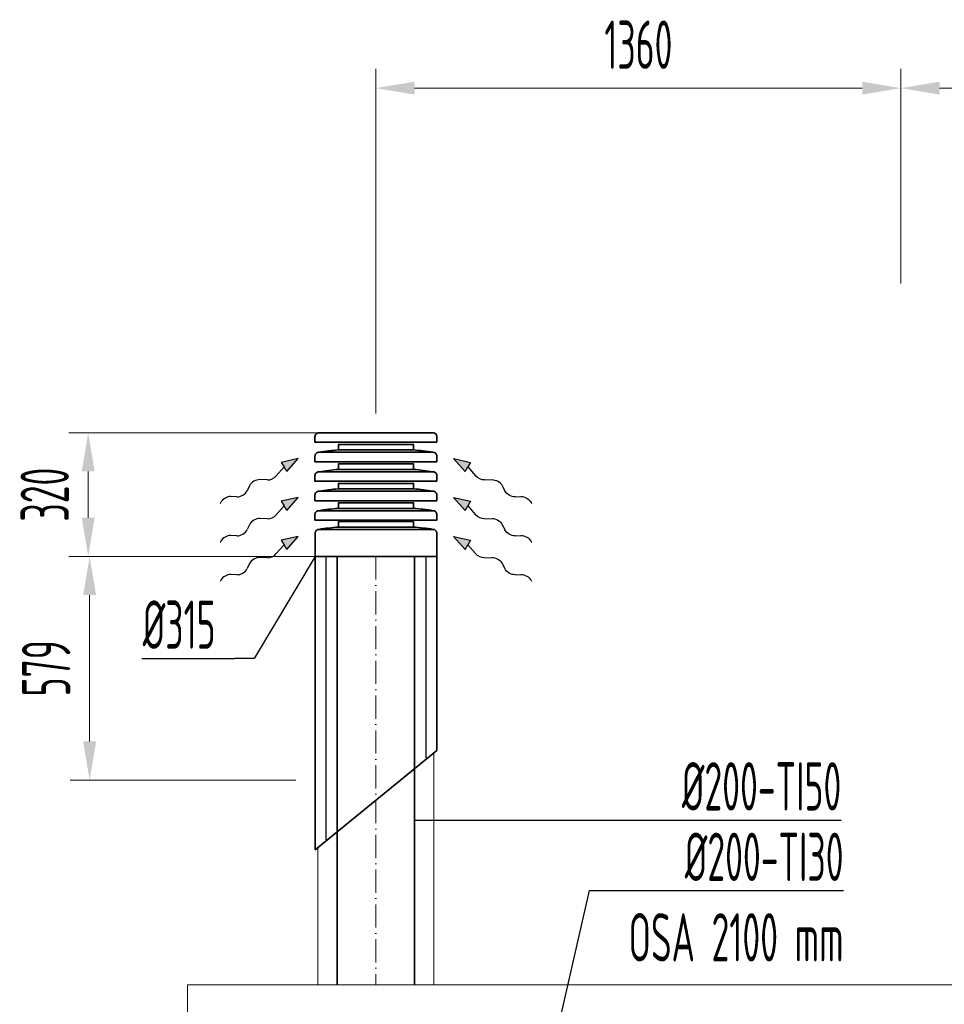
# Model space of a CAD drawing. Header units: millimetres. Extents: x -20688 to 44066, y -7315 to 67290.
# Tile 54 of 75: x -17409 to -15017, y 64741 to 67290. Entities that reach past the tile are written whole.
import ezdxf

# ---------------------------------------------------------------- set-up
doc = ezdxf.new("R2010")
doc.units = ezdxf.units.MM
doc.linetypes.add('ACAD_ISO10W100', pattern=[18, 12, -3, 0, -3])
doc.linetypes.add('phl_thick', pattern=[0])
for name, color, linetype, lineweight in [('VZT_09 ODA (SÁNÍ) - OBRYS', 3, 'Continuous', 35), ('VZT_0C ODA (SÁNÍ)', 3, 'Continuous', 35), ('VZT_10 ODA (SÁNÍ) - OSA', 3, 'ACAD_ISO10W100', 5), ('VZT_30 DISTRIBUČNÍ PRVKY - OBRYS', 1, 'Continuous', 35), ('VZT_50 POPIS - OBECNE', 7, 'Continuous', 13), ('VZT_60_KOTY - DIMENZE', 7, 'Continuous', 5)]:
    doc.layers.add(name, color=color, linetype=linetype, lineweight=lineweight)
doc.layers.add('VZT_IZOLACE - TEPELNÁ', color=6, linetype='IZOLACE TEPELNA')
doc.styles.add('EVORA_125', font='isocp.shx', dxfattribs={"width": 0.6, "height": 125})
doc.styles.get("Standard").update_dxf_attribs({"font": 'arial.ttf'})
doc.linetypes.add('IZOLACE', pattern='A,0.00254,-2.54,[134,ltypeshp.shx,S=2.54,R=0,X=-2.54,Y=0],-5.08,[134,ltypeshp.shx,S=2.54,R=180,X=2.54,Y=0],-2.54', length=10.16254)
doc.linetypes.add('IZOLACE TEPELNA', pattern='A,12.7,-1.5,["T",Standard,S=2.54,R=0,X=0,Y=-1.27],-3', length=17.2)

msp = doc.modelspace()

# ---------------------------------------------------------------- linework, layer by layer
at = {"color": 8, "lineweight": 13, "ltscale": 0.5}
for p, q in [((-16975.3, 64792.3), (-14836.7, 64792.3)), ((-16975.3, 63742.2), (-16975.3, 64792.3))]:
    msp.add_line(p, q, dxfattribs=at)
at = {"layer": 'VZT_09 ODA (SÁNÍ) - OBRYS'}
for points in [[(-16587.4, 64792.3), (-16587.4, 65901)], [(-16387.4, 64792.3), (-16387.4, 65901)]]:
    msp.add_lwpolyline(points, dxfattribs=at)
at = {"layer": 'VZT_0C ODA (SÁNÍ)'}
for p, q in [((-16644.9, 65901), (-16644.9, 65141.4)), ((-16329.9, 65901), (-16329.9, 65398.2)), ((-16644.9, 65141.4), (-16329.9, 65398.2))]:
    msp.add_line(p, q, dxfattribs=at)
at = {"layer": 'VZT_10 ODA (SÁNÍ) - OSA', "ltscale": 5}
msp.add_lwpolyline([(-16487.4, 65901), (-16487.4, 64792.3)], dxfattribs=at)
at = {"layer": 'VZT_30 DISTRIBUČNÍ PRVKY - OBRYS', "linetype": 'phl_thick'}
for points in [[(-16329.7, 66196.5), (-16329.7, 66210.9, 0.414214), (-16339.8, 66221), (-16634.9, 66221, 0.414214), (-16645, 66210.9), (-16645, 66196.5)], [(-16329.7, 66146.1), (-16329.7, 66160.5, 0.414214), (-16339.8, 66170.6), (-16634.9, 66170.6, 0.414214), (-16645, 66160.5), (-16645, 66146.1)], [(-16329.7, 66095.7), (-16329.7, 66110.1, 0.414214), (-16339.8, 66120.2), (-16634.9, 66120.2, 0.414214), (-16645, 66110.1), (-16645, 66095.7)], [(-16329.7, 66045.3), (-16329.7, 66059.7, 0.414214), (-16339.8, 66069.8), (-16634.9, 66069.8, 0.414214), (-16645, 66059.7), (-16645, 66045.3)], [(-16329.7, 65994.9), (-16329.7, 66009.3, 0.414214), (-16339.8, 66019.4), (-16634.9, 66019.4, 0.414214), (-16645, 66009.3), (-16645, 65994.9)]]:
    msp.add_lwpolyline(points, format="xyb", close=True, dxfattribs=at)
for points in [[(-16390.1, 66176.6), (-16390.1, 66190.7), (-16584.6, 66190.7), (-16584.6, 66176.6)], [(-16390.1, 66126.2), (-16390.1, 66140.3), (-16584.6, 66140.3), (-16584.6, 66126.2)], [(-16390.1, 66075.8), (-16390.1, 66089.9), (-16584.6, 66089.9), (-16584.6, 66075.8)], [(-16390.1, 66025.4), (-16390.1, 66039.5), (-16584.6, 66039.5), (-16584.6, 66025.4)], [(-16584.5, 65977), (-16584.5, 65991.1), (-16390.2, 65991.1), (-16390.2, 65977)]]:
    msp.add_lwpolyline(points, close=True, dxfattribs=at)
msp.add_lwpolyline([(-16329.9, 65960.9), (-16329.9, 65901), (-16644.9, 65901), (-16644.9, 65960.9, -0.414214), (-16634.7, 65971), (-16340, 65971, -0.414214), (-16329.9, 65960.9)], format="xyb", dxfattribs=at)
for centre, start, end in [((-16530.7, 65514.1), 94.6512, 99.003), ((-16444, 65514.1), 80.997, 85.3488), ((-16530.7, 65463.7), 94.6512, 99.003), ((-16444, 65463.7), 80.997, 85.3488), ((-16530.7, 65413.3), 94.6512, 99.003), ((-16444, 65413.3), 80.997, 85.3488), ((-16530.7, 65362.9), 94.6512, 99.003), ((-16444, 65362.9), 80.997, 85.3488), ((-16530.6, 65314.5), 94.6512, 99.003), ((-16444.1, 65314.5), 80.997, 85.3488)]:
    msp.add_arc(centre, 664.7, start, end, dxfattribs=at)
at = {"layer": 'VZT_50 POPIS - OBECNE', "linetype": 'phl_thick'}
for p, q in [((-16487.4, 66271), (-16487.4, 67163.2)), ((-15129, 66607.9), (-15129, 67163.2)), ((-15129, 66607.9), (-15129, 67163.2)), ((-15229, 67113.2), (-16387.4, 67113.2)), ((-15029, 67113.2), (-14387.8, 67113.2)), ((-16537.4, 66221), (-17281.8, 66221)), ((-17231.8, 66001), (-17231.8, 66121)), ((-16547.3, 65901), (-17281.8, 65901)), ((-16489.8, 65901), (-17278.1, 65901)), ((-17228.1, 65422.1), (-17228.1, 65801)), ((-16694.9, 65322.1), (-17278.1, 65322.1))]:
    msp.add_line(p, q, dxfattribs=at)
at = {"layer": 'VZT_50 POPIS - OBECNE', "color": 0, "lineweight": -2}
for p, q in [((-16688.2, 66154.5), (-16732.3, 66144.5)), ((-16718, 66120.5), (-16688.2, 66154.5)), ((-16286.5, 66154.5), (-16242.4, 66144.5)), ((-16256.7, 66120.5), (-16286.5, 66154.5)), ((-16725.2, 66132.5), (-16745.1, 66109.8)), ((-16732.3, 66144.5), (-16725.2, 66132.5)), ((-16718, 66120.5), (-16725.2, 66132.5)), ((-16256.7, 66120.5), (-16249.5, 66132.5)), ((-16242.4, 66144.5), (-16249.5, 66132.5)), ((-16249.5, 66132.5), (-16229.6, 66109.8)), ((-16768.3, 66099), (-16787.8, 66099.8)), ((-16206.4, 66099), (-16186.9, 66099.8)), ((-16814.4, 66083.9), (-16820.7, 66071.1)), ((-16160.3, 66083.9), (-16154, 66071.1)), ((-16847.3, 66055.2), (-16862.7, 66055.8)), ((-16688.2, 66053.7), (-16732.3, 66043.7)), ((-16732.3, 66043.7), (-16725.2, 66031.7)), ((-16718, 66019.7), (-16688.2, 66053.7)), ((-16286.5, 66053.7), (-16242.4, 66043.7)), ((-16256.7, 66019.7), (-16286.5, 66053.7)), ((-16242.4, 66043.7), (-16249.5, 66031.7)), ((-16127.4, 66055.2), (-16112.1, 66055.8)), ((-16725.2, 66031.7), (-16745.1, 66009)), ((-16718, 66019.7), (-16725.2, 66031.7)), ((-16256.7, 66019.7), (-16249.5, 66031.7)), ((-16249.5, 66031.7), (-16229.6, 66009)), ((-16768.3, 65998.2), (-16787.8, 65999)), ((-16206.4, 65998.2), (-16186.9, 65999)), ((-16814.4, 65983.1), (-16820.7, 65970.3)), ((-16160.3, 65983.1), (-16154, 65970.3)), ((-16847.3, 65954.4), (-16862.7, 65955)), ((-16688.2, 65952.9), (-16732.3, 65942.9)), ((-16732.3, 65942.9), (-16725.2, 65930.9)), ((-16718, 65918.9), (-16688.2, 65952.9)), ((-16286.5, 65952.9), (-16242.4, 65942.9)), ((-16256.7, 65918.9), (-16286.5, 65952.9)), ((-16242.4, 65942.9), (-16249.5, 65930.9)), ((-16127.4, 65954.4), (-16112.1, 65955)), ((-16725.2, 65930.9), (-16745.1, 65908.2)), ((-16718, 65918.9), (-16725.2, 65930.9)), ((-16256.7, 65918.9), (-16249.5, 65930.9)), ((-16249.5, 65930.9), (-16229.6, 65908.2)), ((-16768.3, 65897.4), (-16787.8, 65898.2)), ((-16206.4, 65897.4), (-16186.9, 65898.2)), ((-16814.4, 65882.3), (-16820.7, 65869.5)), ((-16160.3, 65882.3), (-16154, 65869.5)), ((-16847.3, 65853.6), (-16862.7, 65854.2)), ((-16127.4, 65853.6), (-16112.1, 65854.2))]:
    msp.add_line(p, q, dxfattribs=at)
at = {"layer": 'VZT_50 POPIS - OBECNE'}
for p, q in [((-16888.8, 66040.8), (-16890.6, 66037.7)), ((-16085.9, 66040.8), (-16084.2, 66037.7)), ((-16888.8, 65940), (-16890.6, 65936.9)), ((-16085.9, 65940), (-16084.2, 65936.9)), ((-16888.8, 65839.2), (-16890.6, 65836.1)), ((-16085.9, 65839.2), (-16084.2, 65836.1))]:
    msp.add_line(p, q, dxfattribs=at)
at = {"layer": 'VZT_50 POPIS - OBECNE', "color": 0, "lineweight": -2}
for centre, start_param, end_param in [((-16796.3, 66083.8), 0.766537, 2.375056), ((-16759.7, 66114.9), 3.908129, 5.191299), ((-16838.8, 66071.1), 3.908129, 5.516649), ((-16871.2, 66039.9), 0.766537, 2.320574), ((-16796.3, 65983), 0.766537, 2.375056), ((-16759.7, 66014.2), 3.908129, 5.191299), ((-16838.8, 65970.3), 3.908129, 5.516649), ((-16871.2, 65939.1), 0.766537, 2.320574), ((-16796.3, 65882.2), 0.766537, 2.375056), ((-16759.7, 65913.3), 3.908129, 5.191299), ((-16838.8, 65869.5), 3.908129, 5.516649), ((-16871.2, 65838.3), 0.766537, 2.320574)]:
    msp.add_ellipse(centre, major_axis=(18.5, 11), ratio=0.625, start_param=start_param, end_param=end_param, dxfattribs=at)
at = {"layer": 'VZT_50 POPIS - OBECNE', "color": 0, "lineweight": -2, "extrusion": (0, 0, -1)}
for centre, start_param, end_param in [((-16215, 66114.9), 3.908129, 5.191299), ((-16178.4, 66083.8), 0.766537, 2.375056), ((-16135.9, 66071.1), 3.908129, 5.516649), ((-16103.5, 66039.9), 0.766537, 2.320574), ((-16215, 66014.2), 3.908129, 5.191299), ((-16178.4, 65983), 0.766537, 2.375056), ((-16135.9, 65970.3), 3.908129, 5.516649), ((-16103.5, 65939.1), 0.766537, 2.320574), ((-16215, 65913.3), 3.908129, 5.191299), ((-16178.4, 65882.2), 0.766537, 2.375056), ((-16135.9, 65869.5), 3.908129, 5.516649), ((-16103.5, 65838.3), 0.766537, 2.320574)]:
    msp.add_ellipse(centre, major_axis=(-18.5, 11), ratio=0.625, start_param=start_param, end_param=end_param, dxfattribs=at)
at = {"layer": 'VZT_50 POPIS - OBECNE', "linetype": 'phl_thick', "lineweight": 13}
for points in [[(-16387.4, 67129.9), (-16387.4, 67096.6), (-16487.4, 67113.2)], [(-15229, 67129.9), (-15229, 67096.6), (-15129, 67113.2)], [(-15029, 67129.9), (-15029, 67096.6), (-15129, 67113.2)], [(-17248.5, 66121), (-17215.2, 66121), (-17231.8, 66221)], [(-17248.5, 66001), (-17215.2, 66001), (-17231.8, 65901)], [(-17244.8, 65801), (-17211.4, 65801), (-17228.1, 65901)], [(-17244.8, 65422.1), (-17211.4, 65422.1), (-17228.1, 65322.1)]]:
    msp.add_solid(points, dxfattribs=at)
at = {"layer": 'VZT_50 POPIS - OBECNE', "color": 0, "lineweight": -2}
for points in [[(-16718, 66120.5), (-16732.3, 66144.5), (-16688.2, 66154.5)], [(-16256.7, 66120.5), (-16242.4, 66144.5), (-16286.5, 66154.5)], [(-16718, 66019.7), (-16732.3, 66043.7), (-16688.2, 66053.7)], [(-16256.7, 66019.7), (-16242.4, 66043.7), (-16286.5, 66053.7)], [(-16718, 65918.9), (-16732.3, 65942.9), (-16688.2, 65952.9)], [(-16256.7, 65918.9), (-16242.4, 65942.9), (-16286.5, 65952.9)]]:
    msp.add_solid(points, dxfattribs=at)
at = {"layer": 'VZT_60_KOTY - DIMENZE', "linetype": 'ByBlock', "lineweight": -2}
for p, q in [((-16802.2, 65636.8), (-16852.2, 65636.8)), ((-15825.7, 65218.2), (-15775.7, 65218.2)), ((-15935, 65035.8), (-15885, 65035.8))]:
    msp.add_line(p, q, dxfattribs=at)
for points in [[(-16644.9, 65901), (-16802.2, 65636.8)], [(-17092.8, 65636.8), (-16852.2, 65636.8)], [(-16387.4, 65218.2), (-15825.7, 65218.2)], [(-15775.7, 65218.2), (-15283.2, 65218.2)], [(-16076.7, 64412.3), (-15935, 65035.8)], [(-15885, 65035.8), (-15277.3, 65035.8)]]:
    msp.add_lwpolyline(points, dxfattribs=at)
at = {"layer": 'VZT_IZOLACE - TEPELNÁ', "linetype": 'IZOLACE', "ltscale": 0.23}
for p, q in [((-16617, 65901), (-16617, 65167.1)), ((-16357.8, 65901), (-16357.8, 65379.8))]:
    msp.add_line(p, q, dxfattribs=at)
at = {"layer": 'VZT_IZOLACE - TEPELNÁ', "lineweight": 13, "ltscale": 0.5}
for p, q in [((-16337.4, 64792.3), (-16337.4, 65392.1)), ((-16637.4, 64792.3), (-16637.4, 65147.5))]:
    msp.add_line(p, q, dxfattribs=at)

# ---------------------------------------------------------------- texts
at = {"layer": 'VZT_50 POPIS - OBECNE', "linetype": 'phl_thick', "insert": (-15808.2, 67225.7), "char_height": 125, "attachment_point": 5, "style": 'EVORA_125'}
msp.add_mtext('\\A1;1360', dxfattribs=at)
at = {"layer": 'VZT_50 POPIS - OBECNE', "linetype": 'phl_thick', "char_height": 125, "attachment_point": 5, "rotation": 90, "style": 'EVORA_125'}
for s, insert in [('\\A1;320', (-17344.3, 66061)), ('\\A1;579', (-17340.6, 65611.5))]:
    msp.add_mtext(s, dxfattribs=dict(at, insert=insert))
at = {"layer": 'VZT_60_KOTY - DIMENZE', "linetype": 'phl_thick', "char_height": 125, "attachment_point": 3, "style": 'EVORA_125'}
for s, insert in [('%%C315', (-16902.2, 65786.8)), ('%%C200-TI50', (-15283.2, 65368.2)), ('%%C200-TI30\\POSA 2100 mm', (-15277.3, 65185.8))]:
    msp.add_mtext(s, dxfattribs=dict(at, insert=insert))

doc.saveas('drawing.dxf')
